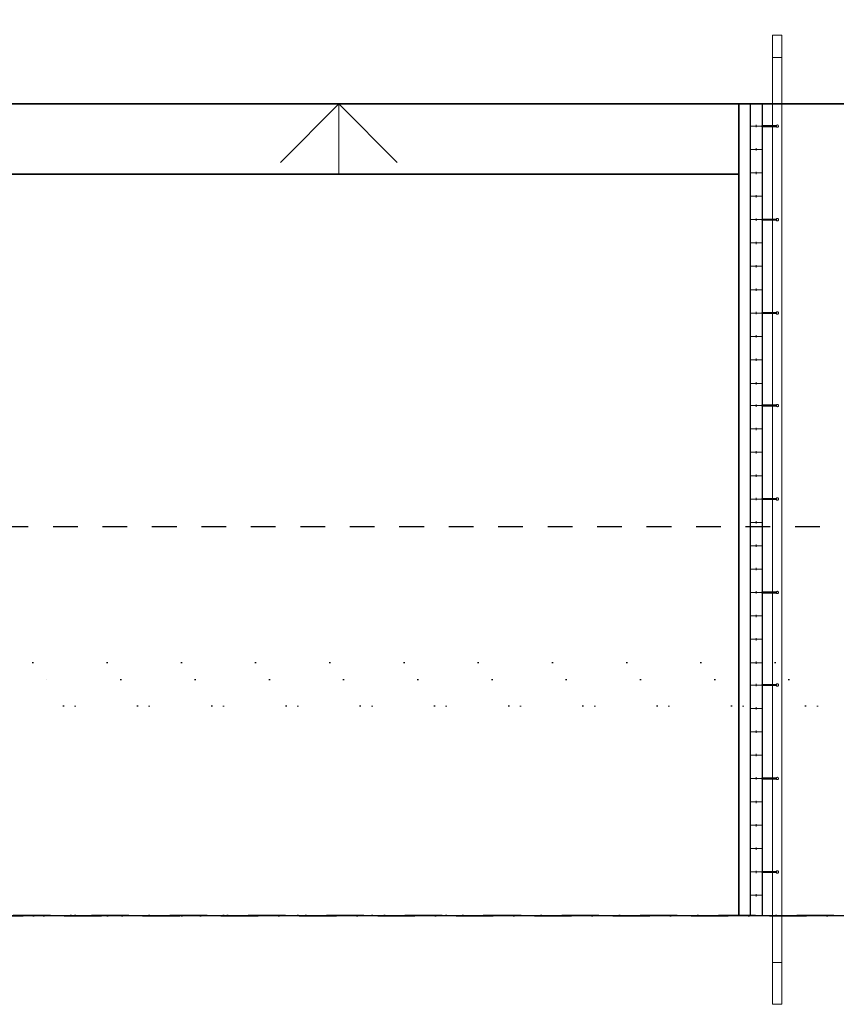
# Model space of a CAD drawing. Header units: millimetres. Extents: x -63554 to 200, y -19084 to 40052.
# Tile 18 of 120: x -43988 to -40494, y -19084 to -14870. Entities that reach past the tile are written whole.
import ezdxf

# ---------------------------------------------------------------- set-up
doc = ezdxf.new("R2010")
doc.units = ezdxf.units.MM
doc.header["$MEASUREMENT"] = 0
for name, pattern in [('Dashed', [211.666667, 105.833333, -105.833333]), ('Dot & Dashed', [335.138881, 158.75, -88.194444, 0, -88.194437]), ('Dotted', [317.499995, 0, -317.499995])]:
    doc.linetypes.add(name, pattern=pattern)
for name, color, linetype in [('_trapid', 7, 'Continuous'), ('New_1154_Välistrepid_ kaldteed ja terrassid', 7, 'Continuous'), ('New_1252_Varikatused', 7, 'Continuous'), ('New_1253_Välistasandite piirded ja käsipuud', 7, 'Continuous')]:
    doc.layers.add(name, color=color, linetype=linetype)
for name, color, linetype, lineweight in [('_trapid_Pen_No__1', 7, 'Continuous', 13), ('New_1154_Välistrepid_ kaldteed ja terrassid_Pen_No__41', 7, 'Continuous', 25), ('New_1252_Varikatused_Pen_No__1', 7, 'Continuous', 13), ('New_1252_Varikatused_Pen_No__41', 7, 'Continuous', 25), ('New_1253_Välistasandite piirded ja käsipuud_Pen_No__1', 7, 'Continuous', 13), ('New_1253_Välistasandite piirded ja käsipuud_Pen_No__41', 7, 'Continuous', 25)]:
    doc.layers.add(name, color=color, linetype=linetype, lineweight=lineweight)

# ---------------------------------------------------------------- blocks, each defined once
blk = doc.blocks.new('Slab_119_1', base_point=(-40811, -15722.6))
at = {"layer": 'New_1253_Välistasandite piirded ja käsipuud_Pen_No__41', "color": 7, "linetype": 'Continuous', "lineweight": 25, "flags": 128}
blk.add_lwpolyline([(-40811, -15722.6), (-40751, -15722.6), (-40751, -15727.6), (-40811, -15727.6)], close=True, dxfattribs=at)
blk = doc.blocks.new('Slab_120_1', base_point=(-40811, -15722.6))
at = {"layer": 'New_1253_Välistasandite piirded ja käsipuud_Pen_No__41', "color": 7, "linetype": 'Continuous', "lineweight": 25, "flags": 128}
blk.add_lwpolyline([(-40811, -15722.6), (-40751, -15722.6), (-40751, -15727.6), (-40811, -15727.6)], close=True, dxfattribs=at)
blk = doc.blocks.new('Slab_121_1', base_point=(-40811, -15322.6))
at = {"layer": 'New_1253_Välistasandite piirded ja käsipuud_Pen_No__41', "color": 7, "linetype": 'Continuous', "lineweight": 25, "flags": 128}
blk.add_lwpolyline([(-40811, -15322.6), (-40751, -15322.6), (-40751, -15327.6), (-40811, -15327.6)], close=True, dxfattribs=at)
blk = doc.blocks.new('Slab_122_1', base_point=(-40811, -15322.6))
at = {"layer": 'New_1253_Välistasandite piirded ja käsipuud_Pen_No__41', "color": 7, "linetype": 'Continuous', "lineweight": 25, "flags": 128}
blk.add_lwpolyline([(-40811, -15322.6), (-40751, -15322.6), (-40751, -15327.6), (-40811, -15327.6)], close=True, dxfattribs=at)
blk = doc.blocks.new('Slab_123_1', base_point=(-40811, -16518.6))
at = {"layer": 'New_1253_Välistasandite piirded ja käsipuud_Pen_No__41', "color": 7, "linetype": 'Continuous', "lineweight": 25, "flags": 128}
blk.add_lwpolyline([(-40811, -16518.6), (-40751, -16518.6), (-40751, -16523.6), (-40811, -16523.6)], close=True, dxfattribs=at)
blk = doc.blocks.new('Slab_124_1', base_point=(-40811, -16518.6))
at = {"layer": 'New_1253_Välistasandite piirded ja käsipuud_Pen_No__41', "color": 7, "linetype": 'Continuous', "lineweight": 25, "flags": 128}
blk.add_lwpolyline([(-40811, -16518.6), (-40751, -16518.6), (-40751, -16523.6), (-40811, -16523.6)], close=True, dxfattribs=at)
blk = doc.blocks.new('Slab_125_1', base_point=(-40811, -16122.6))
at = {"layer": 'New_1253_Välistasandite piirded ja käsipuud_Pen_No__41', "color": 7, "linetype": 'Continuous', "lineweight": 25, "flags": 128}
blk.add_lwpolyline([(-40811, -16122.6), (-40751, -16122.6), (-40751, -16127.6), (-40811, -16127.6)], close=True, dxfattribs=at)
blk = doc.blocks.new('Slab_126_1', base_point=(-40811, -16122.6))
at = {"layer": 'New_1253_Välistasandite piirded ja käsipuud_Pen_No__41', "color": 7, "linetype": 'Continuous', "lineweight": 25, "flags": 128}
blk.add_lwpolyline([(-40811, -16122.6), (-40751, -16122.6), (-40751, -16127.6), (-40811, -16127.6)], close=True, dxfattribs=at)
blk = doc.blocks.new('Slab_127_1', base_point=(-40811, -17318.6))
at = {"layer": 'New_1253_Välistasandite piirded ja käsipuud_Pen_No__41', "color": 7, "linetype": 'Continuous', "lineweight": 25, "flags": 128}
blk.add_lwpolyline([(-40811, -17318.6), (-40751, -17318.6), (-40751, -17323.6), (-40811, -17323.6)], close=True, dxfattribs=at)
blk = doc.blocks.new('Slab_128_1', base_point=(-40811, -17318.6))
at = {"layer": 'New_1253_Välistasandite piirded ja käsipuud_Pen_No__41', "color": 7, "linetype": 'Continuous', "lineweight": 25, "flags": 128}
blk.add_lwpolyline([(-40811, -17318.6), (-40751, -17318.6), (-40751, -17323.6), (-40811, -17323.6)], close=True, dxfattribs=at)
blk = doc.blocks.new('Slab_129_1', base_point=(-40811, -16918.6))
at = {"layer": 'New_1253_Välistasandite piirded ja käsipuud_Pen_No__41', "color": 7, "linetype": 'Continuous', "lineweight": 25, "flags": 128}
blk.add_lwpolyline([(-40811, -16918.6), (-40751, -16918.6), (-40751, -16923.6), (-40811, -16923.6)], close=True, dxfattribs=at)
blk = doc.blocks.new('Slab_130_1', base_point=(-40811, -16918.6))
at = {"layer": 'New_1253_Välistasandite piirded ja käsipuud_Pen_No__41', "color": 7, "linetype": 'Continuous', "lineweight": 25, "flags": 128}
blk.add_lwpolyline([(-40811, -16918.6), (-40751, -16918.6), (-40751, -16923.6), (-40811, -16923.6)], close=True, dxfattribs=at)
blk = doc.blocks.new('Slab_131_1', base_point=(-40811, -18114.6))
at = {"layer": 'New_1253_Välistasandite piirded ja käsipuud_Pen_No__41', "color": 7, "linetype": 'Continuous', "lineweight": 25, "flags": 128}
blk.add_lwpolyline([(-40811, -18114.6), (-40751, -18114.6), (-40751, -18119.6), (-40811, -18119.6)], close=True, dxfattribs=at)
blk = doc.blocks.new('Slab_132_1', base_point=(-40811, -18114.6))
at = {"layer": 'New_1253_Välistasandite piirded ja käsipuud_Pen_No__41', "color": 7, "linetype": 'Continuous', "lineweight": 25, "flags": 128}
blk.add_lwpolyline([(-40811, -18114.6), (-40751, -18114.6), (-40751, -18119.6), (-40811, -18119.6)], close=True, dxfattribs=at)
blk = doc.blocks.new('Slab_133_1', base_point=(-40811, -17714.6))
at = {"layer": 'New_1253_Välistasandite piirded ja käsipuud_Pen_No__41', "color": 7, "linetype": 'Continuous', "lineweight": 25, "flags": 128}
blk.add_lwpolyline([(-40811, -17714.6), (-40751, -17714.6), (-40751, -17719.6), (-40811, -17719.6)], close=True, dxfattribs=at)
blk = doc.blocks.new('Slab_134_1', base_point=(-40811, -17714.6))
at = {"layer": 'New_1253_Välistasandite piirded ja käsipuud_Pen_No__41', "color": 7, "linetype": 'Continuous', "lineweight": 25, "flags": 128}
blk.add_lwpolyline([(-40811, -17714.6), (-40751, -17714.6), (-40751, -17719.6), (-40811, -17719.6)], close=True, dxfattribs=at)
blk = doc.blocks.new('Slab_135_1', base_point=(-40811, -18514.6))
at = {"layer": 'New_1253_Välistasandite piirded ja käsipuud_Pen_No__41', "color": 7, "linetype": 'Continuous', "lineweight": 25, "flags": 128}
blk.add_lwpolyline([(-40811, -18514.6), (-40751, -18514.6), (-40751, -18519.6), (-40811, -18519.6)], close=True, dxfattribs=at)
blk = doc.blocks.new('Slab_136_1', base_point=(-40811, -18514.6))
at = {"layer": 'New_1253_Välistasandite piirded ja käsipuud_Pen_No__41', "color": 7, "linetype": 'Continuous', "lineweight": 25, "flags": 128}
blk.add_lwpolyline([(-40811, -18514.6), (-40751, -18514.6), (-40751, -18519.6), (-40811, -18519.6)], close=True, dxfattribs=at)
blk = doc.blocks.new('Column_117_1', base_point=(-40746, -15725.1))
at = {"layer": 'New_1253_Välistasandite piirded ja käsipuud_Pen_No__1', "color": 7, "linetype": 'Continuous', "lineweight": 13, "flags": 128}
blk.add_lwpolyline([(-40751, -15725.1, -0.414214), (-40746, -15720.1, -0.414214), (-40741, -15725.1, -0.414214), (-40746, -15730.1, -0.414214)], format="xyb", close=True, dxfattribs=at)
blk = doc.blocks.new('Column_118_1', base_point=(-40746, -15725.1))
at = {"layer": 'New_1253_Välistasandite piirded ja käsipuud_Pen_No__1', "color": 7, "linetype": 'Continuous', "lineweight": 13, "flags": 128}
blk.add_lwpolyline([(-40751, -15725.1, -0.414214), (-40746, -15720.1, -0.414214), (-40741, -15725.1, -0.414214), (-40746, -15730.1, -0.414214)], format="xyb", close=True, dxfattribs=at)
blk = doc.blocks.new('Column_119_1', base_point=(-40746, -15325.1))
at = {"layer": 'New_1253_Välistasandite piirded ja käsipuud_Pen_No__1', "color": 7, "linetype": 'Continuous', "lineweight": 13, "flags": 128}
blk.add_lwpolyline([(-40751, -15325.1, -0.414214), (-40746, -15320.1, -0.414214), (-40741, -15325.1, -0.414214), (-40746, -15330.1, -0.414214)], format="xyb", close=True, dxfattribs=at)
blk = doc.blocks.new('Column_120_1', base_point=(-40746, -15325.1))
at = {"layer": 'New_1253_Välistasandite piirded ja käsipuud_Pen_No__1', "color": 7, "linetype": 'Continuous', "lineweight": 13, "flags": 128}
blk.add_lwpolyline([(-40751, -15325.1, -0.414214), (-40746, -15320.1, -0.414214), (-40741, -15325.1, -0.414214), (-40746, -15330.1, -0.414214)], format="xyb", close=True, dxfattribs=at)
blk = doc.blocks.new('Column_121_1', base_point=(-40746, -16521.1))
at = {"layer": 'New_1253_Välistasandite piirded ja käsipuud_Pen_No__1', "color": 7, "linetype": 'Continuous', "lineweight": 13, "flags": 128}
blk.add_lwpolyline([(-40751, -16521.1, -0.414214), (-40746, -16516.1, -0.414214), (-40741, -16521.1, -0.414214), (-40746, -16526.1, -0.414214)], format="xyb", close=True, dxfattribs=at)
blk = doc.blocks.new('Column_122_1', base_point=(-40746, -16521.1))
at = {"layer": 'New_1253_Välistasandite piirded ja käsipuud_Pen_No__1', "color": 7, "linetype": 'Continuous', "lineweight": 13, "flags": 128}
blk.add_lwpolyline([(-40751, -16521.1, -0.414214), (-40746, -16516.1, -0.414214), (-40741, -16521.1, -0.414214), (-40746, -16526.1, -0.414214)], format="xyb", close=True, dxfattribs=at)
blk = doc.blocks.new('Column_123_1', base_point=(-40746, -16125.1))
at = {"layer": 'New_1253_Välistasandite piirded ja käsipuud_Pen_No__1', "color": 7, "linetype": 'Continuous', "lineweight": 13, "flags": 128}
blk.add_lwpolyline([(-40751, -16125.1, -0.414214), (-40746, -16120.1, -0.414214), (-40741, -16125.1, -0.414214), (-40746, -16130.1, -0.414214)], format="xyb", close=True, dxfattribs=at)
blk = doc.blocks.new('Column_124_1', base_point=(-40746, -16125.1))
at = {"layer": 'New_1253_Välistasandite piirded ja käsipuud_Pen_No__1', "color": 7, "linetype": 'Continuous', "lineweight": 13, "flags": 128}
blk.add_lwpolyline([(-40751, -16125.1, -0.414214), (-40746, -16120.1, -0.414214), (-40741, -16125.1, -0.414214), (-40746, -16130.1, -0.414214)], format="xyb", close=True, dxfattribs=at)
blk = doc.blocks.new('Column_125_1', base_point=(-40746, -17321.1))
at = {"layer": 'New_1253_Välistasandite piirded ja käsipuud_Pen_No__1', "color": 7, "linetype": 'Continuous', "lineweight": 13, "flags": 128}
blk.add_lwpolyline([(-40751, -17321.1, -0.414214), (-40746, -17316.1, -0.414214), (-40741, -17321.1, -0.414214), (-40746, -17326.1, -0.414214)], format="xyb", close=True, dxfattribs=at)
blk = doc.blocks.new('Column_126_1', base_point=(-40746, -17321.1))
at = {"layer": 'New_1253_Välistasandite piirded ja käsipuud_Pen_No__1', "color": 7, "linetype": 'Continuous', "lineweight": 13, "flags": 128}
blk.add_lwpolyline([(-40751, -17321.1, -0.414214), (-40746, -17316.1, -0.414214), (-40741, -17321.1, -0.414214), (-40746, -17326.1, -0.414214)], format="xyb", close=True, dxfattribs=at)
blk = doc.blocks.new('Column_127_1', base_point=(-40746, -16921.1))
at = {"layer": 'New_1253_Välistasandite piirded ja käsipuud_Pen_No__1', "color": 7, "linetype": 'Continuous', "lineweight": 13, "flags": 128}
blk.add_lwpolyline([(-40751, -16921.1, -0.414214), (-40746, -16916.1, -0.414214), (-40741, -16921.1, -0.414214), (-40746, -16926.1, -0.414214)], format="xyb", close=True, dxfattribs=at)
blk = doc.blocks.new('Column_128_1', base_point=(-40746, -16921.1))
at = {"layer": 'New_1253_Välistasandite piirded ja käsipuud_Pen_No__1', "color": 7, "linetype": 'Continuous', "lineweight": 13, "flags": 128}
blk.add_lwpolyline([(-40751, -16921.1, -0.414214), (-40746, -16916.1, -0.414214), (-40741, -16921.1, -0.414214), (-40746, -16926.1, -0.414214)], format="xyb", close=True, dxfattribs=at)
blk = doc.blocks.new('Column_129_1', base_point=(-40746, -18117.1))
at = {"layer": 'New_1253_Välistasandite piirded ja käsipuud_Pen_No__1', "color": 7, "linetype": 'Continuous', "lineweight": 13, "flags": 128}
blk.add_lwpolyline([(-40751, -18117.1, -0.414214), (-40746, -18112.1, -0.414214), (-40741, -18117.1, -0.414214), (-40746, -18122.1, -0.414214)], format="xyb", close=True, dxfattribs=at)
blk = doc.blocks.new('Column_130_1', base_point=(-40746, -18117.1))
at = {"layer": 'New_1253_Välistasandite piirded ja käsipuud_Pen_No__1', "color": 7, "linetype": 'Continuous', "lineweight": 13, "flags": 128}
blk.add_lwpolyline([(-40751, -18117.1, -0.414214), (-40746, -18112.1, -0.414214), (-40741, -18117.1, -0.414214), (-40746, -18122.1, -0.414214)], format="xyb", close=True, dxfattribs=at)
blk = doc.blocks.new('Column_131_1', base_point=(-40746, -17717.1))
at = {"layer": 'New_1253_Välistasandite piirded ja käsipuud_Pen_No__1', "color": 7, "linetype": 'Continuous', "lineweight": 13, "flags": 128}
blk.add_lwpolyline([(-40751, -17717.1, -0.414214), (-40746, -17712.1, -0.414214), (-40741, -17717.1, -0.414214), (-40746, -17722.1, -0.414214)], format="xyb", close=True, dxfattribs=at)
blk = doc.blocks.new('Column_132_1', base_point=(-40746, -17717.1))
at = {"layer": 'New_1253_Välistasandite piirded ja käsipuud_Pen_No__1', "color": 7, "linetype": 'Continuous', "lineweight": 13, "flags": 128}
blk.add_lwpolyline([(-40751, -17717.1, -0.414214), (-40746, -17712.1, -0.414214), (-40741, -17717.1, -0.414214), (-40746, -17722.1, -0.414214)], format="xyb", close=True, dxfattribs=at)
blk = doc.blocks.new('Column_133_1', base_point=(-40746, -18517.1))
at = {"layer": 'New_1253_Välistasandite piirded ja käsipuud_Pen_No__1', "color": 7, "linetype": 'Continuous', "lineweight": 13, "flags": 128}
blk.add_lwpolyline([(-40751, -18517.1, -0.414214), (-40746, -18512.1, -0.414214), (-40741, -18517.1, -0.414214), (-40746, -18522.1, -0.414214)], format="xyb", close=True, dxfattribs=at)
blk = doc.blocks.new('Column_134_1', base_point=(-40746, -18517.1))
at = {"layer": 'New_1253_Välistasandite piirded ja käsipuud_Pen_No__1', "color": 7, "linetype": 'Continuous', "lineweight": 13, "flags": 128}
blk.add_lwpolyline([(-40751, -18517.1, -0.414214), (-40746, -18512.1, -0.414214), (-40741, -18517.1, -0.414214), (-40746, -18522.1, -0.414214)], format="xyb", close=True, dxfattribs=at)
blk = doc.blocks.new('Roof_10_1', base_point=(-40861.9, -18705.5))
at = {"layer": 'New_1253_Välistasandite piirded ja käsipuud_Pen_No__41', "color": 7, "linetype": 'Continuous', "lineweight": 25, "flags": 128}
for points in [[(-40861.9, -18705.5), (-40861.9, -15230.1)], [(-40861.9, -15230.1), (-40811.9, -15230.1)], [(-40811.9, -15230.1), (-40811.9, -18705.5)], [(-40811.9, -18705.5), (-40861.9, -18705.5)]]:
    blk.add_lwpolyline(points, dxfattribs=at)
blk = doc.blocks.new('Slab_174_1', base_point=(-38791, -15230.1))
at = {"layer": 'New_1154_Välistrepid_ kaldteed ja terrassid_Pen_No__41', "color": 7, "linetype": 'Continuous', "lineweight": 25, "flags": 128}
blk.add_lwpolyline([(-38791, -15230.1), (-44119, -15230.1), (-44119, -13060), (-38791, -13060)], close=True, dxfattribs=at)
blk = doc.blocks.new('Slab_175_1', base_point=(-37893.5, -18705.5))
at = {"layer": 'New_1154_Välistrepid_ kaldteed ja terrassid_Pen_No__41', "color": 7, "linetype": 'Continuous', "lineweight": 25, "flags": 128}
blk.add_lwpolyline([(-37893.5, -18705.5), (-45016.5, -18705.5), (-44119, -17805.7), (-44119, -17501.9), (-44561, -17501.9), (-44561, -15302.1), (-44119, -15302.1), (-44119, -15230.1), (-38791, -15230.1), (-38791, -15302.1), (-38349, -15302.1), (-38349, -17501.9), (-38791, -17501.9), (-38791, -17805.7)], close=True, dxfattribs=at)
blk = doc.blocks.new('Slab_444_1', base_point=(-40911, -15530.1))
at = {"layer": 'New_1154_Välistrepid_ kaldteed ja terrassid_Pen_No__41', "color": 7, "linetype": 'Continuous', "lineweight": 25, "flags": 128}
blk.add_lwpolyline([(-40911, -15530.1), (-44119, -15530.1), (-44119, -15230.1), (-40911, -15230.1)], close=True, dxfattribs=at)
blk = doc.blocks.new('Roof_13_1', base_point=(-38343, -17620.5))
at = {"layer": 'New_1252_Varikatused_Pen_No__41', "color": 7, "linetype": 'Dotted', "lineweight": 25, "flags": 128}
for points in [[(-44566.9, -17620.5), (-38343, -17620.5)], [(-37260.1, -18705.5), (-45649.7, -18705.5)]]:
    blk.add_lwpolyline(points, dxfattribs=at)
blk = doc.blocks.new('Roof_14_1', base_point=(-38791, -17693.4))
at = {"layer": 'New_1252_Varikatused_Pen_No__41', "color": 7, "linetype": 'Dotted', "lineweight": 25, "flags": 128}
for points in [[(-38791, -17693.4), (-44119, -17693.4)], [(-44119, -17805.7), (-38791, -17805.7)]]:
    blk.add_lwpolyline(points, dxfattribs=at)
blk = doc.blocks.new('Roof_15_1', base_point=(-40911, -18705.5))
at = {"layer": 'New_1154_Välistrepid_ kaldteed ja terrassid_Pen_No__41', "color": 7, "linetype": 'Continuous', "lineweight": 25, "flags": 128}
for points in [[(-40911, -18705.5), (-40911, -15230.1)], [(-40911, -15230.1), (-38791, -15230.1)], [(-38791, -15230.1), (-38791, -15302.1)], [(-38791, -15302.1), (-38349, -15302.1)], [(-38349, -15302.1), (-38349, -17501.9)], [(-38791, -17501.9), (-38791, -17805.7)], [(-38349, -17501.9), (-38791, -17501.9)], [(-38791, -17805.7), (-37893.5, -18705.5)], [(-37893.5, -18705.5), (-40911, -18705.5)], [(-40911, -18705.5), (-40911, -18705.5)], [(-37893.5, -18705.5), (-40911, -18705.5)], [(-37893.5, -18705.5), (-37893.5, -18705.5)]]:
    blk.add_lwpolyline(points, dxfattribs=at)
blk = doc.blocks.new('Roof_20_1', base_point=(-40911, -18705.5))
at = {"layer": 'New_1154_Välistrepid_ kaldteed ja terrassid_Pen_No__41', "color": 7, "linetype": 'Continuous', "lineweight": 25, "flags": 128}
for points in [[(-44119, -15530.1), (-40911, -15530.1)], [(-40911, -15530.1), (-40911, -18705.5)], [(-40911, -18705.5), (-45016.7, -18705.5)]]:
    blk.add_lwpolyline(points, dxfattribs=at)
blk = doc.blocks.new('Railing_12_1')
at = {"layer": 'New_1253_Välistasandite piirded ja käsipuud_Pen_No__1', "color": 7, "linetype": 'Continuous', "lineweight": 13}
for p, q in [((-40726.9, -14935.3), (-40766.9, -14935.3)), ((-40766.9, -14935.3), (-40766.9, -15230.1)), ((-40726.9, -15230.1), (-40726.9, -14935.3)), ((-40726.9, -15031.1), (-40766.9, -15031.1)), ((-40766.9, -15031.1), (-40766.9, -15230.1)), ((-40726.9, -15230.1), (-40726.9, -15031.1)), ((-40766.9, -15230.1), (-40766.9, -18705.5)), ((-40766.9, -15230.1), (-40766.9, -18705.5)), ((-40726.9, -18705.5), (-40726.9, -15230.1)), ((-40726.9, -18705.5), (-40726.9, -15230.1)), ((-40811.9, -15325.1), (-40861.9, -15325.1)), ((-40836.9, -15330.1), (-40836.9, -15320.1)), ((-40836.9, -15430.1), (-40836.9, -15420.1)), ((-40811.9, -15425.1), (-40861.9, -15425.1)), ((-40811.9, -15525.1), (-40861.9, -15525.1)), ((-40836.9, -15530.1), (-40836.9, -15520.1)), ((-40811.9, -15625.1), (-40861.9, -15625.1)), ((-40836.9, -15630.1), (-40836.9, -15620.1)), ((-40811.9, -15725.1), (-40861.9, -15725.1)), ((-40836.9, -15730.1), (-40836.9, -15720.1)), ((-40811.9, -15825.1), (-40861.9, -15825.1)), ((-40836.9, -15830.1), (-40836.9, -15820.1)), ((-40811.9, -15925.1), (-40861.9, -15925.1)), ((-40836.9, -15930.1), (-40836.9, -15920.1)), ((-40811.9, -16025.1), (-40861.9, -16025.1)), ((-40836.9, -16030.1), (-40836.9, -16020.1)), ((-40811.9, -16125.1), (-40861.9, -16125.1)), ((-40836.9, -16130.1), (-40836.9, -16120.1)), ((-40836.9, -16230.1), (-40836.9, -16220.1)), ((-40811.9, -16225.1), (-40861.9, -16225.1)), ((-40811.9, -16325.1), (-40861.9, -16325.1)), ((-40836.9, -16330.1), (-40836.9, -16320.1)), ((-40811.9, -16426.1), (-40861.9, -16426.1)), ((-40836.9, -16431.1), (-40836.9, -16421.1)), ((-40836.9, -16526.1), (-40836.9, -16516.1)), ((-40811.9, -16521.1), (-40861.9, -16521.1)), ((-40811.9, -16621.1), (-40861.9, -16621.1)), ((-40836.9, -16626.1), (-40836.9, -16616.1)), ((-40811.9, -16721.1), (-40861.9, -16721.1)), ((-40836.9, -16726.1), (-40836.9, -16716.1)), ((-40811.9, -16821.1), (-40861.9, -16821.1)), ((-40836.9, -16826.1), (-40836.9, -16816.1)), ((-40811.9, -16921.1), (-40861.9, -16921.1)), ((-40836.9, -16926.1), (-40836.9, -16916.1)), ((-40811.9, -17021.1), (-40861.9, -17021.1)), ((-40836.9, -17026.1), (-40836.9, -17016.1)), ((-40811.9, -17121.1), (-40861.9, -17121.1)), ((-40836.9, -17126.1), (-40836.9, -17116.1)), ((-40811.9, -17221.1), (-40861.9, -17221.1)), ((-40836.9, -17226.1), (-40836.9, -17216.1)), ((-40836.9, -17326.1), (-40836.9, -17316.1)), ((-40811.9, -17321.1), (-40861.9, -17321.1)), ((-40811.9, -17421.1), (-40861.9, -17421.1)), ((-40836.9, -17426.1), (-40836.9, -17416.1)), ((-40811.9, -17521.1), (-40861.9, -17521.1)), ((-40836.9, -17526.1), (-40836.9, -17516.1)), ((-40811.9, -17622.1), (-40861.9, -17622.1)), ((-40836.9, -17627.1), (-40836.9, -17617.1)), ((-40811.9, -17717.1), (-40861.9, -17717.1)), ((-40836.9, -17722.1), (-40836.9, -17712.1)), ((-40811.9, -17817.1), (-40861.9, -17817.1)), ((-40836.9, -17822.1), (-40836.9, -17812.1)), ((-40811.9, -17917.1), (-40861.9, -17917.1)), ((-40836.9, -17922.1), (-40836.9, -17912.1)), ((-40811.9, -18017.1), (-40861.9, -18017.1)), ((-40836.9, -18022.1), (-40836.9, -18012.1)), ((-40811.9, -18117.1), (-40861.9, -18117.1)), ((-40836.9, -18122.1), (-40836.9, -18112.1)), ((-40811.9, -18217.1), (-40861.9, -18217.1)), ((-40836.9, -18222.1), (-40836.9, -18212.1)), ((-40811.9, -18317.1), (-40861.9, -18317.1)), ((-40836.9, -18322.1), (-40836.9, -18312.1)), ((-40836.9, -18422.1), (-40836.9, -18412.1)), ((-40811.9, -18417.1), (-40861.9, -18417.1)), ((-40811.9, -18517.1), (-40861.9, -18517.1)), ((-40836.9, -18522.1), (-40836.9, -18512.1)), ((-40811.9, -18617.1), (-40861.9, -18617.1)), ((-40836.9, -18622.1), (-40836.9, -18612.1)), ((-40766.9, -18705.5), (-40766.9, -18904.5)), ((-40766.9, -18705.5), (-40766.9, -19083.6)), ((-40726.9, -18904.5), (-40726.9, -18705.5)), ((-40726.9, -19083.6), (-40726.9, -18705.5)), ((-40766.9, -18904.5), (-40726.9, -18904.5)), ((-40766.9, -19083.6), (-40726.9, -19083.6))]:
    blk.add_line(p, q, dxfattribs=at)
at = {"layer": 'New_1253_Välistasandite piirded ja käsipuud_Pen_No__1', "color": 7, "linetype": 'Continuous', "lineweight": 13, "flags": 128}
blk.add_lwpolyline([(-40811.9, -15230.1), (-40861.9, -15230.1), (-40861.9, -18705.5), (-40811.9, -18705.5)], close=True, dxfattribs=at)
blk = doc.blocks.new('Beam_1_1', base_point=(-37269.2, -18705.7))
at = {"layer": 'New_1252_Varikatused_Pen_No__1', "color": 7, "linetype": 'Dot & Dashed', "lineweight": 13}
blk.add_line((-37269.2, -18705.7), (-45641.5, -18705.7), dxfattribs=at)
blk = doc.blocks.new('Beam_2_1', base_point=(-45021.6, -18701.8))
at = {"layer": 'New_1252_Varikatused_Pen_No__1', "color": 7, "linetype": 'Dotted', "lineweight": 13}
for p, q in [((-45021.6, -17807.7), (-37890.2, -17807.7)), ((-45021.6, -18702.5), (-37890.2, -18702.5))]:
    blk.add_line(p, q, dxfattribs=at)
at = {"layer": 'New_1252_Varikatused_Pen_No__1', "color": 7, "linetype": 'Dot & Dashed', "lineweight": 13}
blk.add_line((-45021.6, -18701.8), (-37890.2, -18701.8), dxfattribs=at)
blk = doc.blocks.new('Line_7_1', base_point=(-42622.6, -15530.1))
at = {"layer": '_trapid_Pen_No__1', "color": 7, "linetype": 'Continuous', "lineweight": 13}
for p, q in [((-42622.6, -15230.1), (-42872.6, -15480.1)), ((-42622.6, -15530.1), (-42622.6, -15230.1)), ((-42622.6, -15230.1), (-42372.6, -15480.1))]:
    blk.add_line(p, q, dxfattribs=at)

msp = doc.modelspace()

# ---------------------------------------------------------------- linework, layer by layer
at = {"color": 240, "linetype": 'Dashed', "true_color": 0xed1f24}
msp.add_lwpolyline([(-49680.2, -5239.9), (-36331.5, -5239.9), (-36331.5, -17040.3), (-49680.2, -17040.3)], close=True, dxfattribs=at)

# ---------------------------------------------------------------- block references
at = {"layer": '_trapid', "color": 7, "linetype": 'Continuous', "lineweight": 13}
msp.add_blockref('Line_7_1', (-42622.6, -15530.1), dxfattribs=at)
at = {"layer": 'New_1154_Välistrepid_ kaldteed ja terrassid', "color": 7, "linetype": 'Continuous', "lineweight": 25}
for name, p in [('Slab_174_1', (-38791, -15230.1)), ('Slab_175_1', (-37893.5, -18705.5)), ('Slab_444_1', (-40911, -15530.1)), ('Roof_15_1', (-40911, -18705.5)), ('Roof_20_1', (-40911, -18705.5))]:
    msp.add_blockref(name, p, dxfattribs=at)
at = {"layer": 'New_1252_Varikatused', "color": 7, "linetype": 'Continuous', "lineweight": 25}
for name, p in [('Roof_14_1', (-38791, -17693.4)), ('Roof_13_1', (-38343, -17620.5))]:
    msp.add_blockref(name, p, dxfattribs=at)
at = {"layer": 'New_1252_Varikatused', "color": 7, "lineweight": 13}
for name, p in [('Beam_2_1', (-45021.6, -18701.8)), ('Beam_1_1', (-37269.2, -18705.7))]:
    msp.add_blockref(name, p, dxfattribs=at)
at = {"layer": 'New_1253_Välistasandite piirded ja käsipuud', "color": 7, "linetype": 'Continuous', "lineweight": 13}
msp.add_blockref('Railing_12_1', (0, 0), dxfattribs=at)
at = {"layer": 'New_1253_Välistasandite piirded ja käsipuud', "color": 7, "linetype": 'Continuous', "lineweight": 25}
for name, p in [('Roof_10_1', (-40861.9, -18705.5)), ('Slab_121_1', (-40811, -15322.6)), ('Slab_122_1', (-40811, -15322.6)), ('Slab_119_1', (-40811, -15722.6)), ('Slab_120_1', (-40811, -15722.6)), ('Slab_125_1', (-40811, -16122.6)), ('Slab_126_1', (-40811, -16122.6)), ('Slab_123_1', (-40811, -16518.6)), ('Slab_124_1', (-40811, -16518.6)), ('Slab_129_1', (-40811, -16918.6)), ('Slab_130_1', (-40811, -16918.6)), ('Slab_127_1', (-40811, -17318.6)), ('Slab_128_1', (-40811, -17318.6)), ('Slab_133_1', (-40811, -17714.6)), ('Slab_134_1', (-40811, -17714.6)), ('Slab_131_1', (-40811, -18114.6)), ('Slab_132_1', (-40811, -18114.6)), ('Slab_135_1', (-40811, -18514.6)), ('Slab_136_1', (-40811, -18514.6))]:
    msp.add_blockref(name, p, dxfattribs=at)
at = {"layer": 'New_1253_Välistasandite piirded ja käsipuud', "color": 7, "lineweight": 13}
for name, p in [('Column_119_1', (-40746, -15325.1)), ('Column_120_1', (-40746, -15325.1)), ('Column_117_1', (-40746, -15725.1)), ('Column_118_1', (-40746, -15725.1)), ('Column_123_1', (-40746, -16125.1)), ('Column_124_1', (-40746, -16125.1)), ('Column_121_1', (-40746, -16521.1)), ('Column_122_1', (-40746, -16521.1)), ('Column_127_1', (-40746, -16921.1)), ('Column_128_1', (-40746, -16921.1)), ('Column_125_1', (-40746, -17321.1)), ('Column_126_1', (-40746, -17321.1)), ('Column_131_1', (-40746, -17717.1)), ('Column_132_1', (-40746, -17717.1)), ('Column_129_1', (-40746, -18117.1)), ('Column_130_1', (-40746, -18117.1)), ('Column_133_1', (-40746, -18517.1)), ('Column_134_1', (-40746, -18517.1))]:
    msp.add_blockref(name, p, dxfattribs=at)

doc.saveas('drawing.dxf')
